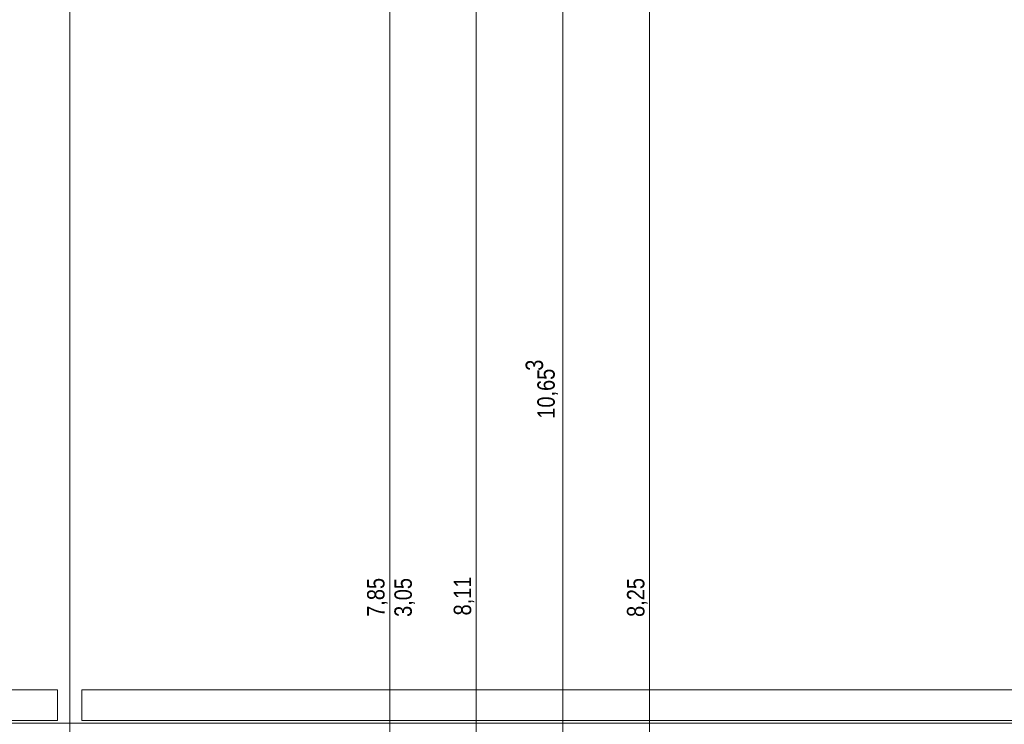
# Model space of a CAD drawing. Extents: x -620 to 300, y 62 to 1112.
# Tile 22 of 71: x -297 to -183, y 453 to 534. Entities that reach past the tile are written whole.
import ezdxf
from ezdxf.lldxf.tags import DXFTag

# ---------------------------------------------------------------- set-up
doc = ezdxf.new("R2010")
doc.units = 0
doc.layers.get('0').update_dxf_attribs({"lineweight": 13})
for name, color, linetype, lineweight, true_color in [('30 -33 Aussenwände- 7 Fassade_ Elemente', 7, 'Continuous', 9, 0x00aacc), ('30 -36 Dächer- 3 Dachbeläge', 7, 'Continuous', 15, 0x9999ff), ('70 -76 Bemaßung- 2 Allgemein', 7, 'Continuous', 5, 0x6666cc)]:
    doc.layers.add(name, color=color, linetype=linetype, lineweight=lineweight, true_color=true_color)
doc.layers.add('70 -71 Achsen- 1 Gebäudeachsen', color=7, linetype='STRICHPUNKT2-A06GA19A8I', lineweight=18)
doc.styles.get("Standard").update_dxf_attribs({"font": 'ARIALN.TTF'})
tags = doc.linetypes.add('STRICHPUNKT2-A06GA19A8I', pattern=[12.7, 6.35, -3.175, 0, -3.175]).pattern_tags.tags
tags[10:11] = [DXFTag(74, 4), DXFTag(75, 0), DXFTag(340, '0'), DXFTag(46, 0.0), DXFTag(50, 0.0), DXFTag(44, 0.0), DXFTag(45, 0.0)]
tags[8:9] = [DXFTag(74, 4), DXFTag(75, 0), DXFTag(340, '0'), DXFTag(46, 0.0), DXFTag(50, 0.0), DXFTag(44, 0.0), DXFTag(45, 0.0)]
tags[6:7] = [DXFTag(74, 4), DXFTag(75, 0), DXFTag(340, '0'), DXFTag(46, 0.0), DXFTag(50, 0.0), DXFTag(44, 0.0), DXFTag(45, 0.0)]
tags[4:5] = [DXFTag(74, 4), DXFTag(75, 0), DXFTag(340, '0'), DXFTag(46, 0.0), DXFTag(50, 0.0), DXFTag(44, 0.0), DXFTag(45, 0.0)]

# ---------------------------------------------------------------- blocks, each defined once
blk = doc.blocks.new('Referenz-A06GA19C8I')
at = {"layer": '30 -33 Aussenwände- 7 Fassade_ Elemente', "color": 0, "linetype": 'Continuous', "lineweight": -2, "ltscale": 0.13}
for p, q in [((-341.08, 456.55), (-292.58, 456.55)), ((-292.58, 456.55), (-292.58, 453.01)), ((-289.78, 456.55), (-127.58, 456.55)), ((-289.78, 453.01), (-289.78, 456.55)), ((-292.58, 453.01), (-341.08, 453.01)), ((-127.58, 453.01), (-289.78, 453.01))]:
    blk.add_line(p, q, dxfattribs=at)
at = {"layer": '30 -36 Dächer- 3 Dachbeläge', "color": 0, "linetype": 'Continuous', "lineweight": -2, "ltscale": 0.13}
blk.add_line((-347.28, 452.71), (26.88, 452.71), dxfattribs=at)
at = {"layer": '70 -71 Achsen- 1 Gebäudeachsen', "color": 0, "linetype": 'STRICHPUNKT2-A06GA19A8I', "lineweight": -2, "ltscale": 0.13}
blk.add_line((-291.18, 1084.55), (-291.18, 85.11), dxfattribs=at)
at = {"layer": '70 -76 Bemaßung- 2 Allgemein', "color": 0, "linetype": 'Continuous', "lineweight": -2, "ltscale": 0.13}
for p, q in [((-234.24, 385.67), (-234.24, 596.61)), ((-224.24, 385.67), (-224.24, 548.55)), ((-244.24, 387.07), (-244.24, 547.15)), ((-254.24, 389.67), (-254.24, 544.55))]:
    blk.add_line(p, q, dxfattribs=at)
at = {"layer": '70 -76 Bemaßung- 2 Allgemein', "color": 0, "linetype": 'Continuous', "lineweight": -2, "ltscale": 0.13, "char_height": 2.0138, "attachment_point": 1, "rotation": 90}
for s, insert in [('{\\fArial Narrow;3}', (-238.55, 493.37)), ('{\\fArial Narrow;10,65}', (-237.2, 487.84)), ('{\\fArial Narrow;7,85}', (-256.85, 464.97)), ('{\\fArial Narrow;3,05}', (-253.7, 464.96)), ('{\\fArial Narrow;8,11}', (-246.85, 465.13)), ('{\\fArial Narrow;8,25}', (-226.85, 464.96))]:
    blk.add_mtext(s, dxfattribs=dict(at, insert=insert))

msp = doc.modelspace()

# ---------------------------------------------------------------- block references
at = {"color": 8, "lineweight": 13, "ltscale": 0.13, "true_color": 0x808080}
msp.add_blockref('Referenz-A06GA19C8I', (0, 0), dxfattribs=at)

doc.saveas('drawing.dxf')
